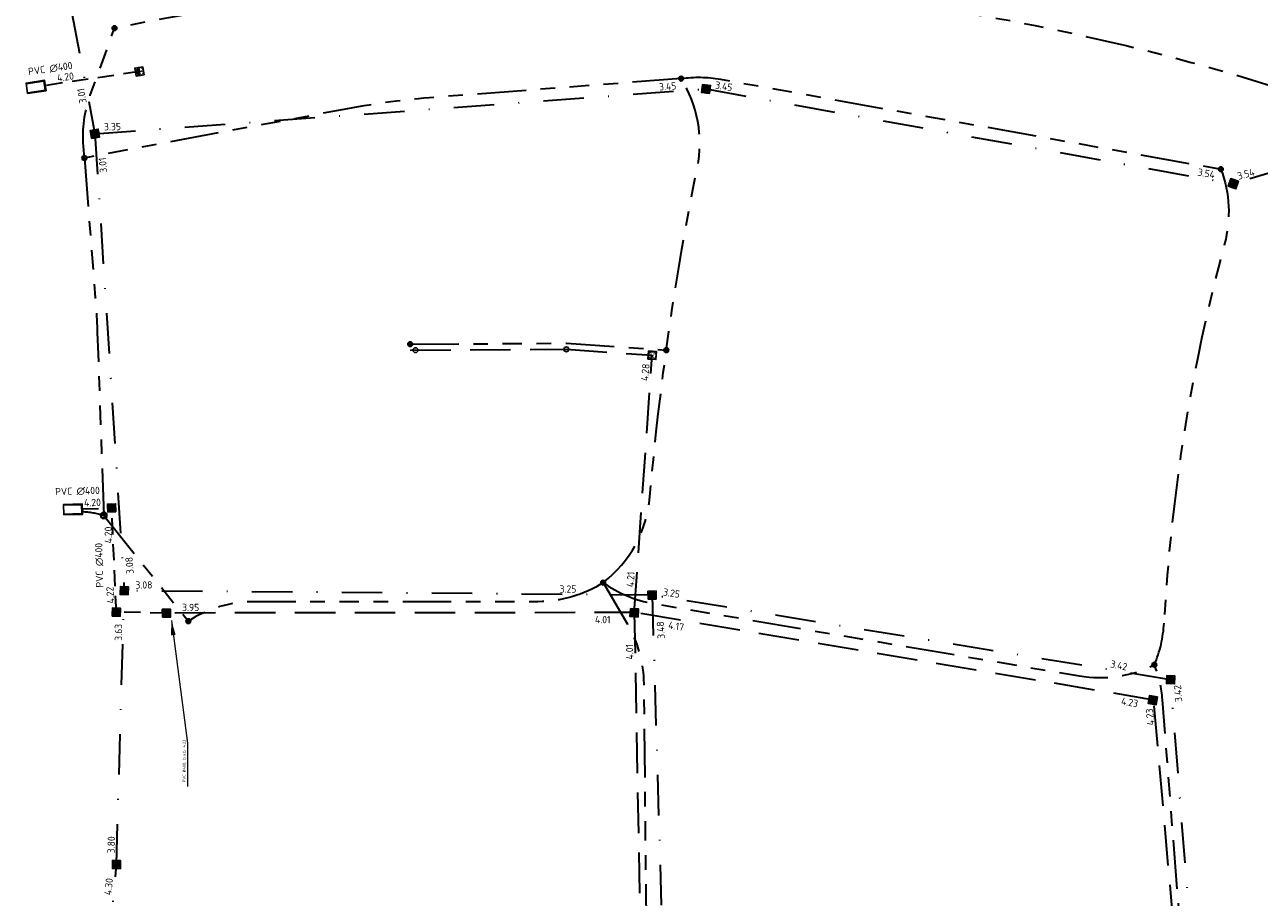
# Model space of a CAD drawing. Extents: x 168266 to 168732, y 448750 to 449580.
# Tile 6 of 22: x 168487 to 168639, y 448893 to 449001. Entities that reach past the tile are written whole.
import ezdxf
from ezdxf.enums import TextEntityAlignment as Align

# ---------------------------------------------------------------- set-up
doc = ezdxf.new("R2010")
doc.units = 0
for name, pattern in [('HIDDENX2', [0.75, 0.5, -0.25]), ('RI-DRAINAGE', [19.200000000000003, 6, -1.8, 1.8, -1.8, 2.4, -1.8, 1.8, -1.8]), ('RI-HWA', [7.4, 5, -2.4]), ('RI-HWA_PVC', [6.4, 4, -2.4]), ('RI-VWA', [11, 5, -3, 0, -3])]:
    doc.linetypes.add(name, pattern=pattern)
doc.layers.get('0').update_dxf_attribs({"lineweight": 0})
for name, color, linetype, lineweight, true_color in [('N-OI-RI-DRAINAGE-G', 3, 'RI-DRAINAGE', 35, 0x00ff00), ('N-OI-RI-HWA-G', 150, 'RI-HWA', 35, 0x007fff), ('N-OI-RI-HWA_RIOOLPUT-S', 150, 'Continuous', 25, 0x007fff), ('N-OI-RI-HWA_RIOOLPUT_OVERSTORTPUT-S', 150, 'Continuous', 25, 0x007fff), ('N-OI-RI-VWA-G', 20, 'RI-VWA', 35, 0xff3f00)]:
    doc.layers.add(name, color=color, linetype=linetype, lineweight=lineweight, true_color=true_color)
for name, color, linetype, lineweight in [('N-OI-RI-DRAINAGE_PUT-S', 90, 'Continuous', 25), ('N-OI-RI-HWA_BOB-S', 150, 'Continuous', 25), ('N-OI-RI-HWA_RIOOLPUT_INSPECTIEPUT_BETON-S', 150, 'Continuous', 25), ('N-OI-RI-HWA_TRANSPORTLEIDING_PVC_400-G', 150, 'RI-HWA_PVC', 35), ('N-OI-RI-HWA_UITSTROOMBAK-S', 150, 'Continuous', 25), ('N-OI-RI-M', 7, 'Continuous', 18), ('N-OI-RI-VWA_BOB-S', 20, 'Continuous', 25), ('N-OI-RI-VWA_RIOOLPUT_INSPECTIEPUT-S', 20, 'Continuous', 25), ('N-WE-RI-DRAINAGE_PUT-S', 90, 'Continuous', 25), ('N-WE-RI-HWA-G', 150, 'RI-HWA', 35), ('N-WE-RI-HWA_BOB-S', 150, 'Continuous', 25), ('N-WE-RI-HWA_RIOOLPUT_INSPECTIEPUT-S', 150, 'Continuous', 25)]:
    doc.layers.add(name, color=color, linetype=linetype, lineweight=lineweight)
doc.styles.add('NLCS-ISO', font='NLCS-ISO.ttf')
doc.styles.add('NLCS-ISO-ANNOTATIEF-T18', font='NLCS-ISO.ttf', dxfattribs={"height": 1.8})
doc.dimstyles.new('NLCS-ANNOTATIEF-T18-PIJL_L2_H1', dxfattribs={"dimtxt": 1.8, "dimasz": 1.8, "dimexe": 2, "dimexo": 2, "dimgap": 0.7, "dimtad": 1, "dimzin": 0, "dimdsep": 46, "dimtxsty": 'NLCS-ISO-ANNOTATIEF-T18', "dimcen": 0, "dimdle": 2, "dimclrd": 256, "dimclre": 256, "dimclrt": 10, "dimadec": 1, "dimazin": 0, "dimtfac": 1, "dimtofl": 0, "dimtmove": 0, "dimatfit": 3, "dimfxl": 2, "dimfxlon": 1, "dimtfillclr": 256, "dimtolj": 1, "dimtzin": 0, "dimlwd": -1, "dimlwe": -1, "dimarcsym": 0})

# ---------------------------------------------------------------- blocks, each defined once
blk = doc.blocks.new('N-SRI-PUT_HWA-SO')
h = blk.add_hatch(color=256)
h.dxf.hatch_style = 1
h.paths.add_polyline_path([(-1.999999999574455, 0, 1), (1.999999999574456, 0, 1)])
at = {"lineweight": -3, "flags": 128}
blk.add_lwpolyline([(-1.999999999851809, -2.00000000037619), (2.000000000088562, -2.000000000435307), (2.000000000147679, 1.99999999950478), (-2.00000000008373, 1.999999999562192)], close=True, dxfattribs=at)
at = {"lineweight": -3}
blk.add_circle((0, 0), 1.999999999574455, dxfattribs=at)
blk = doc.blocks.new('N-SRI-PUT_VWA-SO')
h = blk.add_hatch(color=256)
edge = h.paths.add_edge_path()
edge.add_arc((0, 0), 1.999999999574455, 0, 360)
at = {"flags": 128}
blk.add_lwpolyline([(-2.00008364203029, 2.000083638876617), (1.99991635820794, 2.000083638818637), (1.999916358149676, -1.99991636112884), (-2.000083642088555, -1.999916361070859)], close=True, dxfattribs=at)
at = {"lineweight": -3, "flags": 128}
blk.add_lwpolyline([(2.000083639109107, -1.99991635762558), (1.99991635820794, 2.000083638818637), (-2.000083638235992, 1.999916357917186), (-1.999916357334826, -2.000083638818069)], close=True, dxfattribs=at)
at = {"lineweight": -3}
blk.add_circle((0, 0), 1.999999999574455, dxfattribs=at)
blk = doc.blocks.new('SRI-BOB-SO')
at = {"ltscale": 0.1, "style": 'NLCS-ISO'}
blk.add_attdef('B.O.B.', text='', height=1.8, dxfattribs=at).set_placement((0.0532149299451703, -0.01969235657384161), align=Align.BOTTOM_CENTER)
blk = doc.blocks.new('SRI-UITSTROOMBAK-SO')
at = {"color": 7}
for p, q in [((-3.249999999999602, -2.273736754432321e-13), (-3.249999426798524, 11.55924730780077)), ((-3.249999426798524, 11.55924730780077), (3.249999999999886, 11.55924730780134)), ((-2.749999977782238, 0.5000000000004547), (-2.749999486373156, 11.55924730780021)), ((2.750000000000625, 0.5000000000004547), (2.750000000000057, 11.55924730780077)), ((3.250000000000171, 3.410605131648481e-13), (3.250000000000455, 11.55924730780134)), ((-3.250000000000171, -2.273736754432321e-13), (3.250000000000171, 3.410605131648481e-13)), ((-2.749999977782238, 0.5000000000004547), (2.750000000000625, 0.5000000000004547))]:
    blk.add_line(p, q, dxfattribs=at)
at = {"flags": 128}
blk.add_lwpolyline([(-3.249999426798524, 11.55924730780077), (3.250000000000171, 11.55924730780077), (3.250000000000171, 3.410605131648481e-13), (-3.249999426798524, 3.410605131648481e-13)], close=True, dxfattribs=at)
blk = doc.blocks.new('N-SRI-PUT_HWA_KUNSTSTOF-SO')
at = {"color": 6, "lineweight": -3}
blk.add_circle((0, 0), 1.5, dxfattribs=at)
blk = doc.blocks.new('SRI-DRAIN_PUT_DOORSPUIT-SO')
at = {"lineweight": -3}
blk.add_hatch(color=256, dxfattribs=at).paths.add_polyline_path([(1.499999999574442, 0, 0.2679491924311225), (0.7499999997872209, 1.299038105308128), (-0.7499999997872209, -1.299038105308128, 0.5773502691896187)])
blk.add_line((-0.7499999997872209, -1.299038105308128), (0.7499999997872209, 1.299038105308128), dxfattribs=at)
for radius in [1.999999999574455, 1.499999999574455]:
    blk.add_circle((0, 0), radius, dxfattribs=at)
blk = doc.blocks.new('SRI-DRAIN_PUT-SO')
at = {"lineweight": -3}
for radius in [1.999999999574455, 1.499999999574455]:
    blk.add_circle((0, 0), radius, dxfattribs=at)
blk = doc.blocks.new('N-SRI-PUT_OVERSTORT-SO')
at = {"ltscale": 0.1}
blk.add_hatch(color=256, dxfattribs=at).paths.add_polyline_path([(3.721112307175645e-10, 1.999999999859), (-1.9999999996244, 2.095532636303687e-10), (1.999999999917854, -1.397495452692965e-10)])
for p, q in [((3.721112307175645e-10, 1.999999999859), (-1.999999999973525, -1.395363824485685e-10)), ((3.721112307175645e-10, 1.999999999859), (3.721112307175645e-10, -2.000000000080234)), ((3.721112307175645e-10, 1.999999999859), (1.999999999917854, -1.397495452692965e-10)), ((2.000000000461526, -1.397495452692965e-10), (-1.999999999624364, -1.395363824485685e-10))]:
    blk.add_line(p, q, dxfattribs=at)
at = {"lineweight": -3, "flags": 128}
blk.add_lwpolyline([(-1.999999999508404, -2.000000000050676), (2.000000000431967, -2.000000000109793), (2.000000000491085, 1.999999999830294), (-1.999999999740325, 1.999999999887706)], close=True, dxfattribs=at)
at = {"ltscale": 0.1, "flags": 128}
blk.add_lwpolyline([(3.721112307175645e-10, 1.999999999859), (-1.9999999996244, 2.095532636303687e-10), (1.999999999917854, -1.397495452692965e-10)], close=True, dxfattribs=at)
at = {"linetype": 'HIDDENX2', "lineweight": -3, "ltscale": 0.25}
blk.add_circle((3.434053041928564e-10, 3.255138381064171e-10), 1.999999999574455, dxfattribs=at)
blk = doc.blocks.new('SRI-PUT_INSPECTIE-SO')
at = {"lineweight": -3, "flags": 128}
blk.add_lwpolyline([(-1.999999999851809, -2.000000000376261), (2.000000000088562, -2.000000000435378), (2.000000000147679, 1.999999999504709), (-2.00000000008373, 1.999999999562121)], close=True, dxfattribs=at)
at = {"lineweight": -3, "ltscale": 1.5}
blk.add_circle((0, -7.105427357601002e-14), 1.999999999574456, dxfattribs=at)
at = {"ltscale": 0.1, "style": 'NLCS-ISO'}
blk.add_text('R', height=3, dxfattribs=at).set_placement((-0.002795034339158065, -0.007140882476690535), align=Align.MIDDLE_CENTER)

msp = doc.modelspace()

# ---------------------------------------------------------------- linework, layer by layer
at = {"layer": 'N-OI-RI-DRAINAGE-G', "flags": 128}
for points in [[(168660.3754265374, 448986.3273389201, 0.07904126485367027), (168572.5623490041, 449005.7000829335, 0.06553099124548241), (168498.054078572, 449000.3640888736, 0.06553099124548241)], [(168494.3276511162, 448984.3417091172), (168494.2122795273, 448985.8102243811, -0.106761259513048), (168495.060402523, 448992.0866677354), (168498.054078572, 449000.3640888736)], [(168567.973440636, 448994.1455700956), (168537.5851784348, 448991.8322436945, 0.02725693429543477), (168526.7831077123, 448990.414741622), (168494.3276511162, 448984.3417091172)], [(168558.3582782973, 448931.9356329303, 0.2097099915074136), (168564.1261759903, 448942.518415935, -0.02856878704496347), (168569.9705867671, 448983.193074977, 0.1924217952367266), (168567.973440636, 448994.1455700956)], [(168567.973440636, 448994.1455700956, -0.08138377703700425), (168572.8237583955, 448994.0705703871), (168634.5759000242, 448982.9693186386)], [(168494.3276511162, 448984.3417091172), (168495.678675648, 448967.1450997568, -0.01079891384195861), (168495.9238897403, 448962.8330045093), (168496.7204416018, 448940.2184435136)], [(168634.5759000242, 448982.9693186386, -0.1574031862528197), (168635.0282441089, 448973.7645654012, 0.05262153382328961), (168627.5638218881, 448926.9138004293)], [(168558.3582782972, 448931.9356329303, -0.1432422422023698), (168550.2747489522, 448929.5729722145), (168515.3025542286, 448929.5795759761, 0.1444213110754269), (168507.1607182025, 448927.1794421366)], [(168558.3582782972, 448931.9356329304), (168561.3356911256, 448926.7935900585, -0.1293686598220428), (168563.353992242, 448919.4308630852), (168563.6695538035, 448888.6259888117), (168568.9559316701, 448847.7115054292, -0.161933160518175), (168567.1438352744, 448838.4188148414)], [(168558.3582782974, 448931.9356329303, 0.1136983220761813), (168564.5750524, 448929.3453171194), (168617.1252087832, 448920.4131022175, 0.1598038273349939), (168626.3717122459, 448921.7968502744)], [(168630.684681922, 448875.0128212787), (168627.3750088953, 448917.4529704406, 0.074718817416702), (168626.3717122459, 448921.7968502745)]]:
    msp.add_lwpolyline(points, format="xyb", dxfattribs=at)
for points in [[(168534.5300404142, 448961.3707660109), (168553.829872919, 448961.4797404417), (168566.1433519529, 448960.6311444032)], [(168496.7204416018, 448940.2184435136), (168507.1607182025, 448927.1794421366)]]:
    msp.add_lwpolyline(points, dxfattribs=at)
at = {"layer": 'N-OI-RI-DRAINAGE-G'}
for centre, radius, start, end in [((168493.7767617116, 448930.6615220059), 10, 72.88035689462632, 88.19603978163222), ((168612.5847649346, 448927.7061720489), 15.00000000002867, 336.7991973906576, 356.9719539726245)]:
    msp.add_arc(centre, radius, start, end, dxfattribs=at)
at = {"layer": 'N-OI-RI-HWA-G'}
for points in [[(168562.1941867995, 448928.2143000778), (168564.4082533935, 448959.9908619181)], [(168663.2159665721, 448757.4782065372), (168658.4911324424, 448789.6834499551), (168642.0063776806, 448832.7406051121), (168630.0501508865, 448874.8924161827), (168626.2856188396, 448917.4408526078), (168562.3005009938, 448928.2304802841), (168504.559629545, 448928.1770349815)], [(168562.1941867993, 448928.2143000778), (168562.920450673, 448888.5707958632), (168569.4627445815, 448836.7733350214), (168576.3116573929, 448794.2569820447), (168578.6463637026, 448766.3781599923)]]:
    msp.add_lwpolyline(points, dxfattribs=at)
at = {"layer": 'N-OI-RI-HWA_TRANSPORTLEIDING_PVC_400-G', "ltscale": 0.5, "flags": 128}
for points in [[(168501.1229784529, 448995.0150091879), (168489.4136249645, 448993.2735014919)], [(168494.0816847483, 448941.0260567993), (168497.6931571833, 448941.153263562)], [(168498.2734832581, 448928.2926322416), (168497.6931571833, 448941.153263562)], [(168504.4533153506, 448928.1608547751), (168498.2734832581, 448928.2926322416)]]:
    msp.add_lwpolyline(points, dxfattribs=at)
at = {"layer": 'N-OI-RI-VWA-G'}
for points in [[(168479.9877948, 449058.0786242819), (168490.6675156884, 449013.104997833), (168495.6388104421, 448987.3400668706), (168499.2489223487, 448930.9365130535)], [(168495.6388104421, 448987.3400668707), (168571.0435366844, 448992.8665573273), (168636.1140729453, 448981.1687540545)], [(168664.4472439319, 448975.3898698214), (168642.9345537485, 448983.1764635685), (168636.1140729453, 448981.1687540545)], [(168488.1679361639, 448789.2680497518), (168494.046955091, 448851.4207278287), (168498.2890478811, 448897.1336560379), (168499.2489223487, 448930.9365130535)], [(168665.1315803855, 448759.287655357), (168660.4295061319, 448790.1761034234), (168643.7787255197, 448833.4189210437), (168631.9311561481, 448875.1990408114), (168628.3782033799, 448919.9498335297), (168564.3904940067, 448930.3844578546), (168499.2489223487, 448930.9365130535)], [(168564.3904940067, 448930.3844578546), (168565.7521750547, 448884.2959507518), (168571.9038366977, 448835.1203392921), (168578.298375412, 448794.4991811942), (168580.5012979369, 448768.1939946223)]]:
    msp.add_lwpolyline(points, dxfattribs=at)
at = {"layer": 'N-WE-RI-HWA-G', "color": 6}
msp.add_lwpolyline([(168534.5342751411, 448960.6207779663), (168553.8058910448, 448960.7295930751), (168564.4082533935, 448959.9908619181)], dxfattribs=at)

# ---------------------------------------------------------------- block references
at = {"layer": 'N-OI-RI-DRAINAGE_PUT-S', "xscale": 0.2, "yscale": 0.2, "zscale": 0.2}
msp.add_blockref('SRI-DRAIN_PUT-SO', (168496.7204416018, 448940.2184435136), dxfattribs=at)
at = {"layer": 'N-OI-RI-HWA_BOB-S'}
for p, xscale, yscale, zscale, rotation in [((168490.199266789, 448994.6880643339), 0.4999999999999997, 0.4999999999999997, 0.4999999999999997, 8.336375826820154), ((168493.468692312, 448942.5335951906), 0.4999999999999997, 0.4999999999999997, 0.4999999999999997, 1.659618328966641), ((168496.8664813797, 448934.0653240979), 0.4999999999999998, 0.4999999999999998, 0.4999999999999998, 91.34732329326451)]:
    msp.add_blockref('SRI-BOB-SO', p, dxfattribs=dict(at, xscale=xscale, yscale=yscale, zscale=zscale, rotation=rotation)).add_auto_attribs({'B.O.B.': 'PVC ∅400'})
at = {"layer": 'N-OI-RI-HWA_RIOOLPUT-S', "xscale": 0.2499999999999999, "yscale": 0.2499999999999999, "zscale": 0.2499999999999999, "rotation": 355.4365025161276}
msp.add_blockref('SRI-PUT_INSPECTIE-SO', (168564.4082533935, 448959.9908619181), dxfattribs=at)
at = {"layer": 'N-OI-RI-HWA_RIOOLPUT_INSPECTIEPUT_BETON-S', "zscale": 0.5}
for p, xscale, yscale, rotation in [((168497.6931571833, 448941.153263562), 0.2499999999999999, 0.2499999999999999, 2.017293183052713), ((168498.2734832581, 448928.2926322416), 0.2499999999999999, 0.2499999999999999, 359.0625357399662), ((168504.4533153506, 448928.1608547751), 0.25, 0.25, 1.079051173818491), ((168562.1941867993, 448928.2143000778), 0.2499999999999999, 0.2499999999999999, 266.078871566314), ((168626.1793046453, 448917.4246724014), 0.2500000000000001, 0.2500000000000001, 170.2320140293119)]:
    msp.add_blockref('N-SRI-PUT_HWA-SO', p, dxfattribs=dict(at, xscale=xscale, yscale=yscale, rotation=rotation))
at = {"layer": 'N-OI-RI-HWA_RIOOLPUT_OVERSTORTPUT-S', "xscale": 0.2499999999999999, "yscale": 0.2499999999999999, "zscale": 0.2499999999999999, "rotation": 98.45946947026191}
msp.add_blockref('N-SRI-PUT_OVERSTORT-SO', (168501.1229784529, 448995.0150091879), dxfattribs=at)
at = {"layer": 'N-OI-RI-HWA_UITSTROOMBAK-S'}
for p, xscale, yscale, zscale, rotation in [((168489.5125369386, 448993.2882127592), 0.1999999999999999, 0.1999999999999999, 0.1999999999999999, 98.45947090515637), ((168494.0822090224, 448941.0064409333), 0.2, 0.2, 0.2, 91.53098236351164)]:
    msp.add_blockref('SRI-UITSTROOMBAK-SO', p, dxfattribs=dict(at, xscale=xscale, yscale=yscale, zscale=zscale, rotation=rotation))
at = {"layer": 'N-OI-RI-VWA_BOB-S'}
for p, xscale, yscale, zscale, rotation, values in [((168494.7242760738, 448992.1111397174), 0.5, 0.5, 0.5, 99.73118974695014, {'B.O.B.': '3.01'}), ((168566.3379623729, 448992.479562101), 0.5, 0.5, 0.5, 4.009421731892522, {'B.O.B.': '3.45'}), ((168573.1027243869, 448992.5068200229), 0.5, 0.5, 0.5, 350.6040910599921, {'B.O.B.': '3.45'}), ((168497.7817831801, 448987.5045632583), 0.5, 0.5, 0.5, 1.118628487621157, {'B.O.B.': '3.35'}), ((168497.3267156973, 448983.5012169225), 0.5, 0.5, 0.5, 95.26584093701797, {'B.O.B.': '3.01'}), ((168632.634957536, 448981.7475683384), 0.4999999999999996, 0.4999999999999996, 0.4999999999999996, 350.1090002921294, {'B.O.B.': '3.54'}), ((168637.8397857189, 448981.6767431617), 0.4999999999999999, 0.4999999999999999, 0.4999999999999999, 15.59316125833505, {'B.O.B.': '3.54'}), ((168500.607726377, 448934.0724274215), 0.4999999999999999, 0.4999999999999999, 0.4999999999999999, 94.5760786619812, {'B.O.B.': '3.08'}), ((168501.6501078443, 448930.9369475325), 0.5, 0.5, 0.5, 0.333685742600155, {'B.O.B.': '3.08'}), ((168553.9816855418, 448930.4279280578), 0.5, 0.5, 0.5, 0.149319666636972, {'B.O.B.': '3.25'}), ((168566.6538061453, 448929.9414939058), 0.5, 0.5, 0.5, 351.2319813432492, {'B.O.B.': '3.25'}), ((168566.1659395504, 448926.0846036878), 0.4999999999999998, 0.4999999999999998, 0.4999999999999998, 93.24034644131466, {'B.O.B.': '3.48'}), ((168499.2451990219, 448925.773397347), 0.5000000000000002, 0.5000000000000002, 0.5000000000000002, 90, {'B.O.B.': '3.63'}), ((168621.828174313, 448921.0279267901), 0.4999999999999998, 0.4999999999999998, 0.4999999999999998, 348.4113157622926, {'B.O.B.': '3.42'}), ((168630.0005564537, 448918.2737435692), 0.4999999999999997, 0.4999999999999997, 0.4999999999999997, 94.33528457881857, {'B.O.B.': '3.42'}), ((168498.3473702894, 448899.5302733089), 0.5, 0.5, 0.5, 88.62639326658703, {'B.O.B.': '3.80'}), ((168498.0168604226, 448894.3105551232), 0.4999999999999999, 0.4999999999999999, 0.4999999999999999, 84.01195513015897, {'B.O.B.': '4.30'})]:
    msp.add_blockref('SRI-BOB-SO', p, dxfattribs=dict(at, xscale=xscale, yscale=yscale, zscale=zscale, rotation=rotation)).add_auto_attribs(values)
at = {"layer": 'N-OI-RI-VWA_RIOOLPUT_INSPECTIEPUT-S', "zscale": 0.5}
for p, xscale, yscale, rotation in [((168571.0435366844, 448992.8665573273), 0.2499999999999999, 0.2499999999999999, 352.2340787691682), ((168495.6388104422, 448987.3400668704), 0.25, 0.25, 99.42675038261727), ((168636.1140729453, 448981.1687540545), 0.25, 0.25, 71.45079979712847), ((168499.2489223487, 448930.9365130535), 0.2499999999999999, 0.2499999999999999, 87.94441625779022), ((168564.3904940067, 448930.3844578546), 0.25, 0.25, 271.703291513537), ((168628.3782033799, 448919.9498335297), 0.2499999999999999, 0.2499999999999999, 178.4894195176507), ((168498.2890478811, 448897.1336560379), 0.2499999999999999, 0.2499999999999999, 88.92461696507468)]:
    msp.add_blockref('N-SRI-PUT_VWA-SO', p, dxfattribs=dict(at, xscale=xscale, yscale=yscale, rotation=rotation))
at = {"layer": 'N-WE-RI-DRAINAGE_PUT-S', "xscale": 0.15, "yscale": 0.15}
for p in [(168498.054078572, 449000.3640888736), (168567.973440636, 448994.1455700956), (168494.3276511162, 448984.3417091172), (168634.5759000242, 448982.9693186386), (168534.5300404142, 448961.3707660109), (168566.1433519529, 448960.6311444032), (168558.3582782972, 448931.9356329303), (168507.1607182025, 448927.1794421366), (168626.3717122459, 448921.7968502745)]:
    msp.add_blockref('SRI-DRAIN_PUT_DOORSPUIT-SO', p, dxfattribs=at)
at = {"layer": 'N-WE-RI-HWA_BOB-S'}
for p, xscale, yscale, zscale, rotation, values in [((168492.0743022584, 448993.6416849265), 0.4999999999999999, 0.4999999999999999, 0.4999999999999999, 8.33245086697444, {'B.O.B.': '4.20'}), ((168564.255555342, 448957.7993203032), 0.4999999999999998, 0.4999999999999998, 0.4999999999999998, 84.81407275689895, {'B.O.B.': '4.28'}), ((168495.3265640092, 448941.1054397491), 0.5, 0.5, 0.5, 2.017293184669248, {'B.O.B.': '4.20'}), ((168497.994251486, 448937.7937479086), 0.4999999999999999, 0.4999999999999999, 0.4999999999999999, 90.74724229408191, {'B.O.B.': '4.20'}), ((168562.4460362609, 448932.2589209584), 0.4999999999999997, 0.4999999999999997, 0.4999999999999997, 86.50388335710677, {'B.O.B.': '4.21'}), ((168498.2281696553, 448930.4055224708), 0.5, 0.5, 0.5, 92.99410617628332, {'B.O.B.': '4.22'}), ((168507.4163990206, 448928.1577308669), 0.5, 0.5, 0.5, 359.9281426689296, {'B.O.B.': '3.95'}), ((168558.2706977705, 448926.6557246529), 0.5, 0.5, 0.5, 359.9281426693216, {'B.O.B.': '4.01'}), ((168567.2203493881, 448925.8634744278), 0.5, 0.5, 0.5, 350.5393067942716, {'B.O.B.': '4.17'}), ((168562.3216705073, 448923.387707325), 0.5, 0.5, 0.5, 91.06558476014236, {'B.O.B.': '4.01'}), ((168623.1796197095, 448916.4575936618), 0.5, 0.5, 0.5, 350.5393067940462, {'B.O.B.': '4.23'}), ((168626.5408707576, 448915.38556543), 0.4999999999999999, 0.4999999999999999, 0.4999999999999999, 95.05615782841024, {'B.O.B.': '4.23'})]:
    msp.add_blockref('SRI-BOB-SO', p, dxfattribs=dict(at, xscale=xscale, yscale=yscale, zscale=zscale, rotation=rotation)).add_auto_attribs(values)
at = {"layer": 'N-WE-RI-HWA_RIOOLPUT_INSPECTIEPUT-S'}
for p, xscale, yscale, rotation in [((168535.1932642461, 448960.6269474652), 0.2, 0.2, 324.7063328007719), ((168553.8058910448, 448960.7295930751), 0.2000000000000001, 0.2000000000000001, 88.07043597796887)]:
    msp.add_blockref('N-SRI-PUT_HWA_KUNSTSTOF-SO', p, dxfattribs=dict(at, xscale=xscale, yscale=yscale, rotation=rotation))

# ---------------------------------------------------------------- texts
at = {"layer": 'N-OI-RI-M', "color": 10, "insert": (168506.4633286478, 448907.2787885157), "char_height": 0.36, "attachment_point": 1, "rotation": 90, "style": 'NLCS-ISO-ANNOTATIEF-T18'}
msp.add_mtext('\\A1;PVC %%C400, b.o.b. 4.23', dxfattribs=at)

# ---------------------------------------------------------------- leaders
at = {"layer": 'N-OI-RI-M', "annotation_type": 0, "has_hookline": 1, "hookline_direction": 1, "text_width": 4.662000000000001, "horizontal_direction": (0, 1, 0)}
msp.add_leader([(168505.0706524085, 448927.2426949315), (168507.0353286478, 448912.1271496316)], dimstyle='NLCS-ANNOTATIEF-T18-PIJL_L2_H1', override={"dimscale": 0, "dimgap": 0.7, "dimtad": 1}, dxfattribs=at)

doc.saveas('drawing.dxf')
